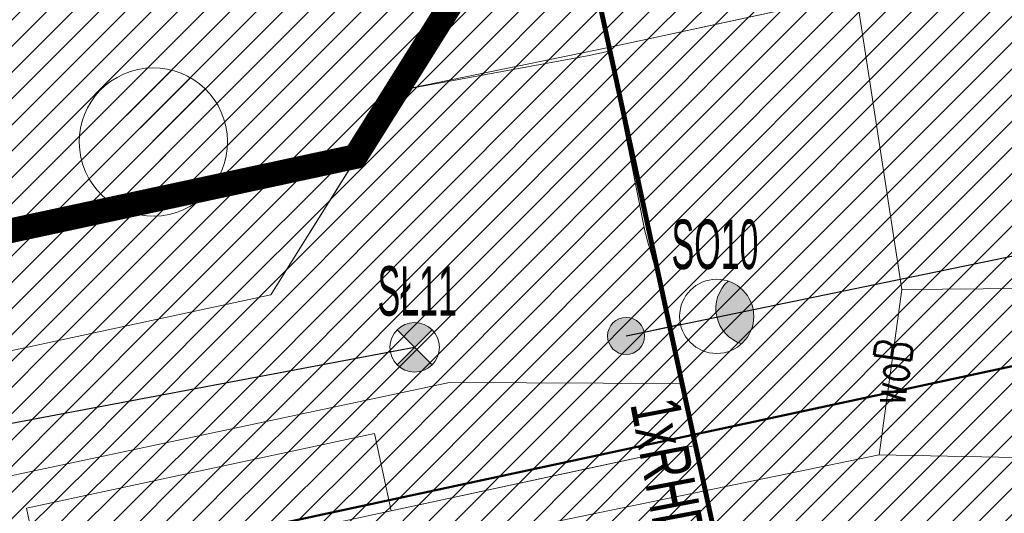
# Model space of a CAD drawing. Header units: metres. Extents: x 6567444 to 13135881, y 5574237 to 11149086.
# Tile 130 of 212: x 6567875 to 6567895, y 5574454 to 5574464. Entities that reach past the tile are written whole.
import ezdxf
from ezdxf.enums import TextEntityAlignment as Align

# ---------------------------------------------------------------- set-up
doc = ezdxf.new("R2010")
doc.units = ezdxf.units.M
doc.linetypes.add('_PZT$0$Kropki przerywana 1', pattern=[250, 150, -100])
for name, color, linetype, lineweight in [('_MDCP$1$GES_PrzewodWodociagowy', 5, 'Continuous', 18), ('_Tt_DO_LIKWIDACJI', 7, 'Continuous', 20), ('_TT_KAN_D', 96, 'Continuous', 50), ('GE.I.6640.1.468.2024_MDCP_dodatkowe pomiary_12.03.2026$0$GES_PrzewodWodociagowy', 5, 'Continuous', 18), ('PT-IE-001 PZT - instal. elektr XREFF$0$SEL_OPIS_legenda', 7, 'Continuous', 18), ('PT-IE-001 PZT - instal. elektr XREFF$0$SEL_sieci_oswietlenie_oprawy', 152, 'Continuous', 20), ('PT-IE-001 PZT - instal. elektr XREFF$0$SEN_kanalizacja_kablowa', 30, 'PT-IE-001 PZT - instal. elektr XREFF$0$SEN_t', 20)]:
    doc.layers.add(name, color=color, linetype=linetype, lineweight=lineweight)
for name, color, linetype in [('FORMA - Arch 01 - PZT 1 Strefy', 7, 'Continuous'), ('PT-IE-001 PZT - instal. elektr XREFF$0$SEL_atrybut_bloku1', 7, 'Continuous'), ('PT-IE-001 PZT - instal. elektr XREFF$0$SEL_atrybut_bloku2', 9, 'Continuous')]:
    doc.layers.add(name, color=color, linetype=linetype)
doc.layers.add('PT-IE-001 PZT - instal. elektr XREFF$0$SEL_sieci_kable_nN_oswietlenie', color=7, linetype='PT-IE-001 PZT - instal. elektr XREFF$0$SEL_eNN', lineweight=30, true_color=0xff7a7a)
doc.styles.add('_MDCP$0$STANDARD', font='simplex.shx')
doc.styles.add('GE.I.6640.1.468.2024_MDCP_dodatkowe pomiary_12.03.2026$0$STANDARD', font='simplex.shx')
doc.styles.add('PT-IE-001 PZT - instal. elektr XREFF$0$ARIAL', font='ARIALN.TTF', dxfattribs={"width": 0.8})
doc.styles.add('PT-IE-001 PZT - instal. elektr XREFF$0$ROMANS', font='ARIALN.TTF', dxfattribs={"width": 0.8})
doc.styles.add('ROMANS', font='romans.shx', dxfattribs={"width": 0.9})
doc.linetypes.add('likwidacja1', pattern='A,0,-1,["X",ROMANS,S=0.6,R=0,X=-0.1,Y=-0.3],-1', length=2)
doc.linetypes.add('PT-IE-001 PZT - instal. elektr XREFF$0$SEL_eNN', pattern='A,5,["eNN",PT-IE-001 PZT - instal. elektr XREFF$0$ARIAL,S=1,R=0,X=1.45,Y=0.25],5', length=10)
doc.linetypes.add('PT-IE-001 PZT - instal. elektr XREFF$0$SEN_t', pattern='A,5,["t",PT-IE-001 PZT - instal. elektr XREFF$0$ARIAL,S=1,R=0,X=2.1,Y=0.25],5', length=10)
pattern_1 = [(45, (0, 0), (-0.265165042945, 0.265165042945), [])]

# ---------------------------------------------------------------- blocks, each defined once
blk = doc.blocks.new('_MDCP')
at = {"layer": '_MDCP$1$GES_PrzewodWodociagowy', "color": 5, "linetype": 'Continuous', "lineweight": 18, "flags": 128}
for points in [[(6567892.522, 5574458.995), (6567889.947, 5574475.714)], [(6567907.332, 5574459.117), (6567892.522, 5574458.995)], [(6567892.06, 5574455.65), (6567892.522, 5574458.995)]]:
    blk.add_lwpolyline(points, dxfattribs=at)
at = {"layer": '_MDCP$1$GES_PrzewodWodociagowy', "color": 5, "linetype": 'Continuous', "lineweight": 18}
blk.add_lwpolyline([(6567818.054, 5574440.375), (6567892.06, 5574455.65), (6567958.853, 5574454.349)], dxfattribs=at)
at = {"layer": '_MDCP$1$GES_PrzewodWodociagowy', "color": 5, "lineweight": 15, "style": '_MDCP$0$STANDARD', "width": 0.66}
blk.add_text('woB', height=0.75, rotation=-277.9, dxfattribs=at).set_placement((6567892.291, 5574457.322), align=Align.MIDDLE_CENTER)
blk = doc.blocks.new('GE.I.6640.1.468.2024_MDCP_dodatkowe pomiary_12.03.2026')
at = {"layer": 'GE.I.6640.1.468.2024_MDCP_dodatkowe pomiary_12.03.2026$0$GES_PrzewodWodociagowy', "color": 5, "linetype": 'Continuous', "lineweight": 18, "flags": 128}
for points in [[(6567892.522, 5574458.995), (6567889.947, 5574475.714)], [(6567907.332, 5574459.117), (6567892.522, 5574458.995)], [(6567892.06, 5574455.65), (6567892.522, 5574458.995)]]:
    blk.add_lwpolyline(points, dxfattribs=at)
at = {"layer": 'GE.I.6640.1.468.2024_MDCP_dodatkowe pomiary_12.03.2026$0$GES_PrzewodWodociagowy', "color": 5, "linetype": 'Continuous', "lineweight": 18}
blk.add_lwpolyline([(6567818.054, 5574440.375), (6567892.06, 5574455.65), (6567958.853, 5574454.349)], dxfattribs=at)
at = {"layer": 'GE.I.6640.1.468.2024_MDCP_dodatkowe pomiary_12.03.2026$0$GES_PrzewodWodociagowy', "color": 5, "lineweight": 15, "style": 'GE.I.6640.1.468.2024_MDCP_dodatkowe pomiary_12.03.2026$0$STANDARD', "width": 0.66}
blk.add_text('woB', height=0.75, rotation=-277.9, dxfattribs=at).set_placement((6567892.291, 5574457.322), align=Align.MIDDLE_CENTER)
blk = doc.blocks.new('PT-IE-001 PZT - instal. elektr XREFF$0$oprawa zewnetrzna stojaca')
for points in [[(2.625, 0, 0.267949), (2.25, 0.65, 0.57735), (2.25, -0.65, 0.267949)], [(0.375, 0, 1), (-0.375, 0, 1)]]:
    blk.add_hatch(color=256).paths.add_polyline_path(points)
blk.add_line((1.125, 0), (0.375, 0))
for centre, radius in [((1.875, 0), 0.75), ((0, 0), 0.375)]:
    blk.add_circle(centre, radius)
blk.add_arc((2.625, 0), 0.75, 120, 240)
at = {"layer": 'PT-IE-001 PZT - instal. elektr XREFF$0$SEL_atrybut_bloku1', "style": 'PT-IE-001 PZT - instal. elektr XREFF$0$ROMANS', "width": 0.6, "flags": 8}
blk.add_attdef('TYP', text='', height=1, dxfattribs=at).set_placement((1.873, 0.9), align=Align.CENTER)
at = {"layer": 'PT-IE-001 PZT - instal. elektr XREFF$0$SEL_atrybut_bloku2', "style": 'PT-IE-001 PZT - instal. elektr XREFF$0$ROMANS', "width": 0.6, "flags": 8}
for tag, p in [('OPIS1', (1.873, -1.638)), ('OPIS2', (1.873, -2.499))]:
    blk.add_attdef(tag, text='', height=0.75, dxfattribs=at).set_placement(p, align=Align.CENTER)
blk = doc.blocks.new('PT-IE-001 PZT - instal. elektr XREFF$0$oprawa zewnetrzna parkowa')
for points in [[(0.354, 0.354, 0.414214), (-0.354, 0.354), (0, 0)], [(-0.354, -0.354, 0.414214), (0.354, -0.354), (0, 0)]]:
    blk.add_hatch(color=256).paths.add_polyline_path(points)
for p, q in [((-0.354, -0.354), (0.354, 0.354)), ((-0.354, 0.354), (0.354, -0.354))]:
    blk.add_line(p, q)
blk.add_circle((0, 0), 0.5)
at = {"layer": 'PT-IE-001 PZT - instal. elektr XREFF$0$SEL_atrybut_bloku1', "style": 'PT-IE-001 PZT - instal. elektr XREFF$0$ROMANS', "width": 0.6, "flags": 8}
blk.add_attdef('TYP', text='', height=1, dxfattribs=at).set_placement((0.053, 0.641), align=Align.CENTER)
at = {"layer": 'PT-IE-001 PZT - instal. elektr XREFF$0$SEL_atrybut_bloku2', "style": 'PT-IE-001 PZT - instal. elektr XREFF$0$ROMANS', "width": 0.6, "flags": 8}
for tag, p in [('OPIS1', (-0.034, -1.403)), ('OPIS2', (-0.034, -2.264))]:
    blk.add_attdef(tag, text='', height=0.75, dxfattribs=at).set_placement(p, align=Align.CENTER)
blk = doc.blocks.new('PT-IE-001 PZT - instal. elektr XREFF')
at = {"layer": 'PT-IE-001 PZT - instal. elektr XREFF$0$SEL_sieci_kable_nN_oswietlenie', "ltscale": 0.5}
blk.add_line((6567874.445, 5574456.283), (6567882.666, 5574457.828), dxfattribs=at)
at = {"layer": 'PT-IE-001 PZT - instal. elektr XREFF$0$SEL_sieci_kable_nN_oswietlenie', "ltscale": 0.8}
blk.add_lwpolyline([(6567886.944, 5574458.058), (6567902.83, 5574461.346), (6567905.9, 5574457.175), (6567905.9, 5574457.175), (6567932.597, 5574462.925), (6567933.231, 5574462.358)], dxfattribs=at)
at = {"layer": 'PT-IE-001 PZT - instal. elektr XREFF$0$SEN_kanalizacja_kablowa', "ltscale": 0.5, "const_width": 0.1}
blk.add_lwpolyline([(6567885.106, 5574470.799), (6567894.008, 5574429.727)], dxfattribs=at)
at = {"layer": 'PT-IE-001 PZT - instal. elektr XREFF$0$SEL_sieci_oswietlenie_oprawy'}
ref = blk.add_blockref('PT-IE-001 PZT - instal. elektr XREFF$0$oprawa zewnetrzna stojaca', (6567886.944, 5574458.058), dxfattribs=dict(at, rotation=12.20053319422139))
ref.add_attrib('TYP', 'SO10', dxfattribs={"layer": 'PT-IE-001 PZT - instal. elektr XREFF$0$SEL_atrybut_bloku1', "height": 1, "style": 'PT-IE-001 PZT - instal. elektr XREFF$0$ROMANS', "width": 0.6, "flags": 8}).set_placement((6567888.742, 5574459.412), align=Align.CENTER)
blk.add_blockref('PT-IE-001 PZT - instal. elektr XREFF$0$oprawa zewnetrzna parkowa', (6567882.666, 5574457.828), dxfattribs=at).add_auto_attribs({'TYP': 'SŁ11'})
at = {"layer": 'PT-IE-001 PZT - instal. elektr XREFF$0$SEL_OPIS_legenda', "lineweight": 30, "style": 'PT-IE-001 PZT - instal. elektr XREFF$0$ROMANS', "width": 0.8}
blk.add_text('1xRHDPE 110/6,3', height=1, rotation=280.7389, dxfattribs=at).set_placement((6567887.025, 5574456.681))

msp = doc.modelspace()

# ---------------------------------------------------------------- block references
at = {"layer": 'Defpoints'}
msp.add_blockref('GE.I.6640.1.468.2024_MDCP_dodatkowe pomiary_12.03.2026', (0, 0), dxfattribs=at)

# ---------------------------------------------------------------- next in the draw order: block references
msp.add_blockref('_MDCP', (0, 0))

# ---------------------------------------------------------------- next in the draw order: linework, layer by layer
at = {"layer": '_Tt_DO_LIKWIDACJI', "linetype": 'likwidacja1', "lineweight": 20}
msp.add_lwpolyline([(6567842.91, 5574518.88), (6567847.17, 5574519.59), (6567848.18, 5574514.91), (6567869.01, 5574519), (6567881.57, 5574513.41), (6567888.204, 5574481.442), (6567889.947, 5574475.714), (6567892.522, 5574458.995), (6567892.06, 5574455.65)], dxfattribs=at)
at = {"layer": '_TT_KAN_D'}
msp.add_lwpolyline([(6567870.038, 5574452.136), (6567902.16, 5574459.039)], dxfattribs=at)
at = {"layer": 'Defpoints', "color": 6, "linetype": '_PZT$0$Kropki przerywana 1', "lineweight": 50, "ltscale": 0.01, "const_width": 0.5}
msp.add_lwpolyline([(6567846.825, 5574464.572), (6567852.935, 5574465.886), (6567856.959, 5574459.099), (6567863.876, 5574457.905), (6567881.468, 5574461.686), (6567884.062, 5574465.823), (6567941.534, 5574478.091)], dxfattribs=at)

# ---------------------------------------------------------------- next in the draw order: block references
msp.add_blockref('PT-IE-001 PZT - instal. elektr XREFF', (0, 0))

# ---------------------------------------------------------------- next in the draw order: hatches: boundary and pattern name
at = {"layer": 'FORMA - Arch 01 - PZT 1 Strefy', "linetype": 'Continuous', "lineweight": 0, "true_color": 0x577933}
h = msp.add_hatch(dxfattribs=at)
h.set_pattern_fill('ANSI31', color=77, scale=3, style=0)
h.set_pattern_definition(pattern_1)
h.paths.add_polyline_path([(6567829, 5574517.24), (6567842.398, 5574471.118), (6567844.165, 5574471.632), (6567846.931, 5574462.111), (6567846.967, 5574484.472), (6567835.736, 5574536.73), (6567846.642, 5574539.074), (6567844.864, 5574547.35), (6567918.571, 5574563.191), (6567935.605, 5574483.933), (6567930.975, 5574476.768), (6567931.227, 5574475.595), (6567933.57, 5574476.098, 0.216609), (6567938.884, 5574480.085), (6567921.55, 5574567.86), (6567849.267, 5574550.953), (6567830.11, 5574546.47)])
at = {"layer": 'FORMA - Arch 01 - PZT 1 Strefy', "linetype": 'Continuous', "lineweight": 0, "true_color": 0x69697f}
h = msp.add_hatch(dxfattribs=at)
h.set_pattern_fill('ANSI31', color=8, scale=3, style=0)
h.set_pattern_definition(pattern_1)
h.paths.add_polyline_path([(6567875.437, 5574515.718), (6567883.567, 5574477.893), (6567884.58, 5574473.187), (6567886.578, 5574463.891), (6567886.587, 5574463.893), (6567900.21, 5574466.838, -0.318533), (6567899.358, 5574467.62), (6567899.085, 5574468.891, -0.414214), (6567899.852, 5574470.079), (6567930.975, 5574476.768), (6567935.605, 5574483.933), (6567924.844, 5574534.007), (6567916.781, 5574532.275), (6567916.886, 5574531.786, -0.414214), (6567911.513, 5574523.471)])
h.paths.add_polyline_path([(6567890.289, 5574475.183), (6567882.84, 5574509.83, -0.414214), (6567884.459, 5574511.827), (6567891.303, 5574513.297, -0.414214), (6567892.488, 5574512.529), (6567900.066, 5574477.285, -0.457655), (6567898.958, 5574476.024), (6567891.477, 5574474.416, -0.372067)], flags=0)
h.paths.add_polyline_path([(6567906.631, 5574477.673, -0.414214), (6567905.44, 5574478.44), (6567897.865, 5574513.685, -0.414214), (6567898.635, 5574514.873), (6567906.457, 5574516.554, -0.414214), (6567907.645, 5574515.787), (6567915.217, 5574480.541, -0.414214), (6567914.452, 5574479.354)], flags=0)
h.paths.add_polyline_path([(6567913.019, 5574516.942, -0.414214), (6567913.789, 5574518.13), (6567914.948, 5574518.379, -0.227837), (6567920.849, 5574516.958), (6567922.941, 5574515.251, -0.170304), (6567923.975, 5574513.557), (6567929.342, 5574488.599, -0.198912), (6567929.204, 5574487.846), (6567926.784, 5574484.101, -0.198912), (6567922.376, 5574481.057), (6567921.785, 5574480.93, -0.414214), (6567920.597, 5574481.697)], flags=0)
h = msp.add_hatch(dxfattribs=at)
h.set_pattern_fill('ANSI31', color=8, scale=3, style=0)
h.set_pattern_definition(pattern_1)
h.paths.add_polyline_path([(6567868.664, 5574447.184), (6567873.254, 5574448.171), (6567873.813, 5574447.81), (6567888.539, 5574450.975, -0.233884), (6567889.399, 5574450.758, -0.164402), (6567889.726, 5574450.208), (6567892.634, 5574436.678), (6567887.555, 5574435.586), (6567887.676, 5574435.026), (6567887.676, 5574435.025, -0.414102), (6567887.215, 5574434.313), (6567887.039, 5574434.275), (6567887.371, 5574432.73), (6567888.657, 5574433.007), (6567888.619, 5574433.183, -0.414214), (6567889.08, 5574433.895), (6567893.049, 5574434.749), (6567893.322, 5574433.479), (6567898.21, 5574434.53), (6567906.331, 5574396.74), (6567909.836, 5574380.434), (6567926.815, 5574389.768), (6567940.833, 5574410.263, 0.198373), (6567942.208, 5574417.794), (6567932.917, 5574461.025), (6567905.128, 5574455.052, -0.414214), (6567901.564, 5574457.355), (6567901.459, 5574457.843, -0.414214), (6567903.762, 5574461.407), (6567939.749, 5574469.141, -0.063253), (6567941.005, 5574469.249), (6567939.792, 5574475.428, -0.052799), (6567938.687, 5574475.025), (6567900.546, 5574466.853, -0.086628), (6567900.202, 5574466.839), (6567886.587, 5574463.893), (6567887.53, 5574459.452), (6567888.307, 5574455.835), (6567882.192, 5574454.521), (6567875.153, 5574453.008), (6567867.754, 5574451.418)])
h.paths.add_polyline_path([(6567903.07, 5574442.847), (6567912.847, 5574444.948), (6567923.521, 5574395.283), (6567913.745, 5574393.181)], flags=0)
h.paths.add_polyline_path([(6567925.121, 5574405.928, -0.004779), (6567925.109, 5574405.984), (6567925.133, 5574405.989)], flags=0)
h.paths.add_polyline_path([(6567932.495, 5574408.258), (6567927.607, 5574407.207), (6567918.151, 5574451.203), (6567927.928, 5574453.304), (6567936.333, 5574414.197), (6567931.445, 5574413.146)], flags=0)
at = {"layer": 'FORMA - Arch 01 - PZT 1 Strefy', "linetype": 'Continuous', "lineweight": 0, "true_color": 0x786554}
h = msp.add_hatch(dxfattribs=at)
h.set_pattern_fill('ANSI31', color=37, scale=3, style=0)
h.set_pattern_definition(pattern_1)
h.paths.add_polyline_path([(6567884.905, 5574471.723), (6567851.261, 5574464.492), (6567851.757, 5574462.185), (6567855.246, 5574456.301), (6567862.162, 5574455.107), (6567879.755, 5574458.888), (6567881.026, 5574460.916), (6567882.349, 5574463.025), (6567886.2, 5574463.729), (6567886.604, 5574463.816)])
h = msp.add_hatch(dxfattribs=at)
h.set_pattern_fill('ANSI31', color=37, scale=3, style=0)
h.set_pattern_definition(pattern_1)
h.paths.add_polyline_path([(6567855.246, 5574456.301), (6567851.757, 5574462.185), (6567854.181, 5574450.906), (6567854.544, 5574449.216), (6567856.5, 5574449.636), (6567856.137, 5574451.322), (6567883.371, 5574457.115), (6567888.037, 5574457.095), (6567887.53, 5574459.452, 0.007414), (6567887.327, 5574460.148), (6567886.587, 5574463.893), (6567882.349, 5574463.025), (6567879.755, 5574458.888), (6567862.162, 5574455.107)])
at = {"layer": 'FORMA - Arch 01 - PZT 1 Strefy', "linetype": 'Continuous', "lineweight": 0, "true_color": 0x577933}
h = msp.add_hatch(dxfattribs=at)
h.set_pattern_fill('ANSI31', color=77, scale=3, style=0)
h.set_pattern_definition(pattern_1)
h.paths.add_polyline_path([(6567875.916, 5574461.667, 1), (6567878.849, 5574462.297, 1)])
h = msp.add_hatch(dxfattribs=at)
h.set_pattern_fill('ANSI31', color=77, scale=3, style=0)
h.set_pattern_definition(pattern_1)
h.paths.add_polyline_path([(6567874.014, 5574368.787), (6567903.73, 5574375.51), (6567926.87, 5574388.23), (6567941.769, 5574410.008), (6567945.87, 5574425.68), (6567946.274, 5574437.791), (6567944.961, 5574438.318), (6567943.09, 5574447.025), (6567939.696, 5574458.048), (6567938.856, 5574457.187), (6567945.454, 5574426.488), (6567940.566, 5574425.437), (6567942.208, 5574417.794, -0.198349), (6567940.833, 5574410.263), (6567926.815, 5574389.768), (6567903.433, 5574376.914), (6567873.643, 5574370.512)])
h = msp.add_hatch(dxfattribs=at)
h.set_pattern_fill('ANSI31', color=77, scale=3, style=0)
h.set_pattern_definition(pattern_1)
h.paths.add_polyline_path([(6567856.5, 5574449.633), (6567867.644, 5574451.942), (6567867.702, 5574451.66), (6567867.754, 5574451.418), (6567875.153, 5574453.008), (6567874.816, 5574454.572), (6567881.856, 5574456.085), (6567882.192, 5574454.521), (6567886.105, 5574455.362), (6567888.307, 5574455.835), (6567888.037, 5574457.095), (6567883.371, 5574457.115), (6567856.137, 5574451.322)])
at = {"layer": 'FORMA - Arch 01 - PZT 1 Strefy', "linetype": 'Continuous', "lineweight": 0, "true_color": 0x7c7938}
h = msp.add_hatch(dxfattribs=at)
h.set_pattern_fill('ANSI31', color=57, scale=3, style=0)
h.set_pattern_definition(pattern_1)
h.paths.add_polyline_path([(6567874.816, 5574454.572), (6567875.153, 5574453.008), (6567882.192, 5574454.521), (6567881.856, 5574456.085)])

# ---------------------------------------------------------------- next in the draw order: linework, layer by layer
at = {"layer": 'FORMA - Arch 01 - PZT 1 Strefy', "color": 254, "linetype": 'Continuous', "lineweight": 13, "true_color": 0xd2d2ff}
for p, q in [((6567884.58, 5574473.187), (6567886.578, 5574463.891)), ((6567900.202, 5574466.839), (6567886.587, 5574463.893)), ((6567886.587, 5574463.893), (6567900.21, 5574466.838)), ((6567886.578, 5574463.891), (6567886.587, 5574463.893)), ((6567886.587, 5574463.893), (6567887.53, 5574459.452)), ((6567887.53, 5574459.452), (6567888.307, 5574455.835)), ((6567888.307, 5574455.835), (6567882.192, 5574454.521)), ((6567882.192, 5574454.521), (6567875.153, 5574453.008))]:
    msp.add_line(p, q, dxfattribs=at)
at = {"layer": 'FORMA - Arch 01 - PZT 1 Strefy', "color": 31, "linetype": 'Continuous', "lineweight": 0, "true_color": 0xf1cba9}
for p, q in [((6567886.604, 5574463.816), (6567884.905, 5574471.723)), ((6567886.587, 5574463.893), (6567882.349, 5574463.025)), ((6567886.2, 5574463.729), (6567886.604, 5574463.816)), ((6567887.327, 5574460.148), (6567886.587, 5574463.893)), ((6567882.349, 5574463.025), (6567886.2, 5574463.729)), ((6567882.349, 5574463.025), (6567879.755, 5574458.888)), ((6567881.026, 5574460.916), (6567882.349, 5574463.025)), ((6567879.755, 5574458.888), (6567881.026, 5574460.916)), ((6567888.037, 5574457.095), (6567887.53, 5574459.452)), ((6567862.162, 5574455.107), (6567879.755, 5574458.888)), ((6567879.755, 5574458.888), (6567862.162, 5574455.107)), ((6567856.137, 5574451.322), (6567883.371, 5574457.115)), ((6567883.371, 5574457.115), (6567888.037, 5574457.095))]:
    msp.add_line(p, q, dxfattribs=at)
at = {"layer": 'FORMA - Arch 01 - PZT 1 Strefy', "color": 71, "linetype": 'Continuous', "lineweight": 13, "true_color": 0xaff266}
for p, q in [((6567883.371, 5574457.115), (6567856.137, 5574451.322)), ((6567888.037, 5574457.095), (6567883.371, 5574457.115)), ((6567888.307, 5574455.835), (6567888.037, 5574457.095)), ((6567874.816, 5574454.572), (6567881.856, 5574456.085)), ((6567881.856, 5574456.085), (6567882.192, 5574454.521)), ((6567886.105, 5574455.362), (6567888.307, 5574455.835)), ((6567882.192, 5574454.521), (6567886.105, 5574455.362)), ((6567875.153, 5574453.008), (6567874.816, 5574454.572))]:
    msp.add_line(p, q, dxfattribs=at)
at = {"layer": 'FORMA - Arch 01 - PZT 1 Strefy', "color": 51, "linetype": 'Continuous', "lineweight": 13, "true_color": 0xf9f271}
for p, q in [((6567881.856, 5574456.085), (6567874.816, 5574454.572)), ((6567882.192, 5574454.521), (6567881.856, 5574456.085)), ((6567874.816, 5574454.572), (6567875.153, 5574453.008)), ((6567875.153, 5574453.008), (6567882.192, 5574454.521))]:
    msp.add_line(p, q, dxfattribs=at)
at = {"layer": 'FORMA - Arch 01 - PZT 1 Strefy', "color": 71, "linetype": 'Continuous', "lineweight": 13, "true_color": 0xaff266}
for start, end in [(12.1296, 192.1296), (192.1296, 12.1296)]:
    msp.add_arc((6567877.383, 5574461.982), 1.5, start, end, dxfattribs=at)
at = {"layer": 'FORMA - Arch 01 - PZT 1 Strefy', "color": 31, "linetype": 'Continuous', "lineweight": 0, "true_color": 0xf1cba9}
msp.add_arc((6567863.985, 5574452.952), 24.426, 15.4337, 17.1327, dxfattribs=at)

doc.saveas('drawing.dxf')
